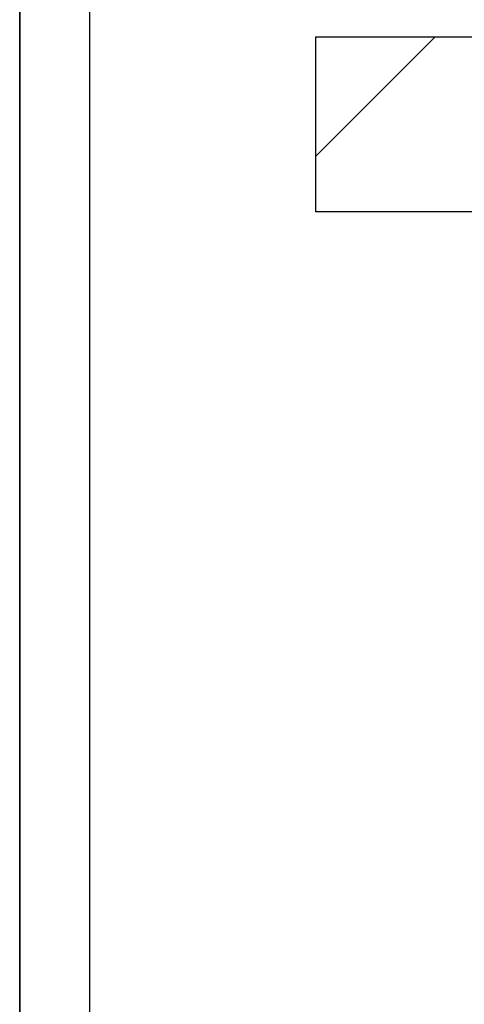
# Model space of a CAD drawing. Header units: millimetres. Extents: x -6500 to 4200, y 0 to 5940.
# Tile 113 of 157: x 0 to 254, y 2243 to 2807. Entities that reach past the tile are written whole.
import ezdxf

# ---------------------------------------------------------------- set-up
doc = ezdxf.new("R2010")
doc.units = ezdxf.units.MM
for name, color, linetype in [('152', 250, 'Continuous'), ('160', 250, 'Continuous'), ('256', 250, 'Continuous')]:
    doc.layers.add(name, color=color, linetype=linetype)

msp = doc.modelspace()

# ---------------------------------------------------------------- hatches: boundary and pattern name
at = {"layer": '160', "linetype": 'Continuous', "lineweight": -3}
h = msp.add_hatch(dxfattribs=at)
h.set_pattern_fill('ANSI31', color=256, scale=30, angle=-2e-14, style=0)
h.paths.add_polyline_path([(169.27, 2696.76), (169.27, 2796.76), (319.27, 2796.76), (319.27, 2696.76)], flags=0)
h.paths.add_polyline_path([(1393.27, 2696.76), (1393.27, 2796.76), (1543.27, 2796.76), (1543.27, 2696.76)], flags=0)

# ---------------------------------------------------------------- linework, layer by layer
at = {"layer": '152', "linetype": 'Continuous', "lineweight": -3}
for p, q in [((169.27, 2696.76), (169.27, 2796.76)), ((169.27, 2796.76), (319.27, 2796.76)), ((319.27, 2696.76), (169.27, 2696.76))]:
    msp.add_line(p, q, dxfattribs=at)
at = {"layer": '256', "linetype": 'Continuous', "lineweight": -3}
for p, q in [((0, 0), (0, 5940)), ((40, 40), (40, 5900)), ((0, 4200), (0, 0))]:
    msp.add_line(p, q, dxfattribs=at)

doc.saveas('drawing.dxf')
